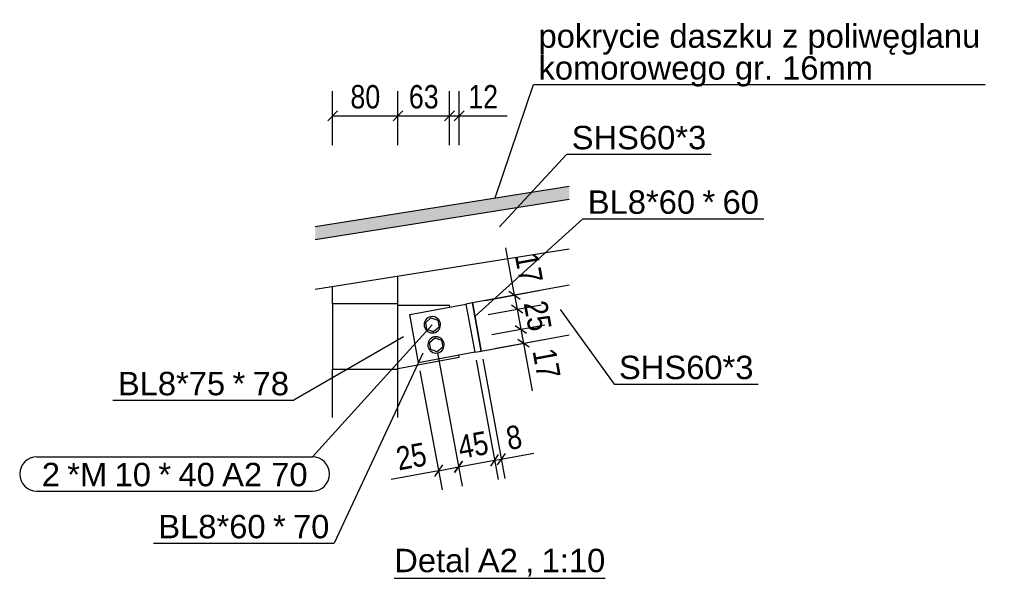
# Model space of a CAD drawing. Header units: millimetres. Extents: x 75 to 96588, y 16 to 10023.
# Tile 21 of 25: x 72150 to 73355, y 45 to 729. Entities that reach past the tile are written whole.
import ezdxf

# ---------------------------------------------------------------- set-up
doc = ezdxf.new("R2010")
doc.units = ezdxf.units.MM
doc.styles.add('Arial', font='ARIAL.TTF', dxfattribs={"height": 0.2})
doc.styles.add('Arial Narrow', font='ARIALN.TTF', dxfattribs={"height": 0.2})

# ---------------------------------------------------------------- blocks, each defined once
blk = doc.blocks.new('Unknown-16 - 80081')
at = {"color": 6}
blk.add_line((72608.2, 45), (72866.5, 45), dxfattribs=at)
at = {"color": 6, "style": 'Arial'}
for s, height, p in [('Detal', 28.65, (72608.2, 52.5)), ('A2', 28.65, (72710.6, 52.5)), ('1:10', 28.65, (72788.6, 52.5)), (',', 28.7, (72768.5, 52.5))]:
    blk.add_text(s, height=height, dxfattribs=at).set_placement(p)
blk = doc.blocks.new('Part-80130 - 80081')
at = {"color": 7}
for p, q in [((72612.8, 379.6), (72675.8, 379.6)), ((72676.2, 377.1), (72675.8, 379.6)), ((72612.8, 301.9), (72687.6, 315.6)), ((72687.6, 315.6), (72687.1, 318.1))]:
    blk.add_line(p, q, dxfattribs=at)
blk = doc.blocks.new('Part-80121 - 80081')
at = {"color": 7}
for p, q in [((72511.6, 459.7), (72822.3, 509.1)), ((72511.6, 399), (72822.3, 448.4))]:
    blk.add_line(p, q, dxfattribs=at)
blk = doc.blocks.new('Part-80122 - 80081')
at = {"color": 7}
for p, q in [((72532.8, 242.1), (72532.8, 300.9)), ((72612.8, 242.1), (72612.8, 300.9))]:
    blk.add_line(p, q, dxfattribs=at)
blk = doc.blocks.new('Part-80131 - 80081')
at = {"color": 7}
for p, q in [((72627.1, 368), (72695.9, 380.7)), ((72637.9, 309), (72627.1, 368)), ((72706.8, 321.7), (72637.9, 309))]:
    blk.add_line(p, q, dxfattribs=at)
blk = doc.blocks.new('Part-80124 - 80081')
at = {"color": 7}
for p, q in [((72822.3, 404), (72703.8, 382.2)), ((72703.8, 382.2), (72714.6, 323.2)), ((72714.6, 323.2), (72822.3, 343))]:
    blk.add_line(p, q, dxfattribs=at)
blk = doc.blocks.new('Part-80128 - 80081')
at = {"color": 7}
for p, q in [((72532.8, 380.9), (72532.8, 300.9)), ((72612.8, 380.9), (72532.8, 380.9)), ((72612.8, 300.9), (72612.8, 380.9)), ((72532.8, 300.9), (72612.8, 300.9))]:
    blk.add_line(p, q, dxfattribs=at)
blk = doc.blocks.new('Bolt-80132 - 80081')
at = {"color": 7}
for p, q in [((72646.7, 358.3), (72653.2, 363.9)), ((72653.2, 363.9), (72661.4, 361)), ((72648.2, 349.7), (72646.7, 358.3)), ((72656.4, 346.9), (72648.2, 349.7)), ((72663, 352.5), (72656.4, 346.9)), ((72661.4, 361), (72663, 352.5)), ((72651.2, 333.7), (72657.8, 339.3)), ((72657.8, 339.3), (72665.9, 336.4)), ((72652.8, 325.2), (72651.2, 333.7)), ((72667.5, 327.9), (72660.9, 322.3)), ((72665.9, 336.4), (72667.5, 327.9)), ((72660.9, 322.3), (72652.8, 325.2))]:
    blk.add_line(p, q, dxfattribs=at)
for centre, start, end in [((72654.8, 355.4), 100.4432, 280.4432), ((72654.8, 355.4), 280.4432, 100.4432), ((72659.3, 330.8), 100.4432, 280.4432), ((72659.3, 330.8), 280.4432, 100.4432)]:
    blk.add_arc(centre, 10, start, end, dxfattribs=at)
blk = doc.blocks.new('Part-80133 - 80081')
at = {"color": 7}
for p, q in [((72703.8, 382.2), (72695.9, 380.7)), ((72695.9, 380.7), (72706.8, 321.7)), ((72714.6, 323.2), (72703.8, 382.2)), ((72706.8, 321.7), (72714.6, 323.2))]:
    blk.add_line(p, q, dxfattribs=at)
blk = doc.blocks.new('Part-80599 - 80081')
blk.add_hatch(color=253).paths.add_polyline_path([(72511.6, 459.7), (72822.3, 509.1), (72822.3, 525.3), (72511.6, 475.9)])
at = {"color": 7}
for p, q in [((72511.6, 475.9), (72822.3, 525.3)), ((72511.6, 459.7), (72822.3, 509.1))]:
    blk.add_line(p, q, dxfattribs=at)
blk = doc.blocks.new('Part-93420 - 80081')
at = {"color": 7}
for p, q in [((72612.8, 380.9), (72612.8, 415.1)), ((72532.8, 380.9), (72532.8, 402.4))]:
    blk.add_line(p, q, dxfattribs=at)
blk = doc.blocks.new('StraightDimension-83015 - 80081')
at = {"color": 174}
for p, q in [((72661.2, 320.9), (72691.2, 157.8)), ((72639.7, 299.2), (72666.7, 153.2)), ((72667.1, 183.8), (72657.5, 169.8)), ((72662.3, 176.8), (72686.9, 181.4)), ((72682.1, 174.4), (72691.7, 188.3)), ((72662.3, 176.8), (72604.3, 166.1)), ((72662.3, 176.8), (72604.3, 166.1))]:
    blk.add_line(p, q, dxfattribs=at)
at = {"color": 30, "style": 'Arial Narrow'}
blk.add_text('25', height=28.63, rotation=10.445, dxfattribs=at).set_placement((72613.7, 177))
blk = doc.blocks.new('StraightDimension-83056 - 80081')
at = {"color": 174}
for p, q in [((72532.8, 575.3), (72532.8, 641.3)), ((72612.8, 575.3), (72612.8, 641.3)), ((72538.8, 617.3), (72526.8, 605.3)), ((72606.8, 605.3), (72618.8, 617.3)), ((72532.8, 611.3), (72612.8, 611.3))]:
    blk.add_line(p, q, dxfattribs=at)
at = {"color": 30, "style": 'Arial Narrow'}
blk.add_text('80', height=28.63, dxfattribs=at).set_placement((72554.6, 620.3))
blk = doc.blocks.new('StraightDimension-82948 - 80081')
at = {"color": 174}
for p, q in [((72727.8, 343.4), (72792.7, 355.4)), ((72756.2, 354.7), (72770.2, 345.1)), ((72763.2, 349.9), (72766.4, 332.7)), ((72731, 326.2), (72795.9, 338.2)), ((72773.4, 327.9), (72759.4, 337.5)), ((72766.4, 332.7), (72777.1, 274.7)), ((72766.4, 332.7), (72777.1, 274.7))]:
    blk.add_line(p, q, dxfattribs=at)
at = {"color": 30, "style": 'Arial Narrow'}
blk.add_text('17', height=28.63, rotation=280.4448, dxfattribs=at).set_placement((72777.3, 323.3))
blk = doc.blocks.new('StraightDimension-83013 - 80081')
at = {"color": 174}
for p, q in [((72716.5, 313.3), (72743.4, 167.4)), ((72708.6, 311.9), (72735.5, 165.9)), ((72726.3, 182.5), (72736, 196.5)), ((72743.8, 198), (72734.2, 184)), ((72739, 191), (72779.1, 198.4)), ((72739, 191), (72779.1, 198.4)), ((72731.1, 189.5), (72739, 191))]:
    blk.add_line(p, q, dxfattribs=at)
at = {"color": 30, "style": 'Arial Narrow'}
blk.add_text('8', height=28.6, rotation=10.445, dxfattribs=at).set_placement((72748.4, 201.9))
blk = doc.blocks.new('StraightDimension-82949 - 80081')
at = {"color": 174}
for p, q in [((72723.3, 368), (72788.2, 380)), ((72765.7, 369.7), (72751.7, 379.3)), ((72758.7, 374.5), (72763.2, 349.9)), ((72727.8, 343.4), (72792.7, 355.4)), ((72756.2, 354.7), (72770.2, 345.1))]:
    blk.add_line(p, q, dxfattribs=at)
at = {"color": 30, "style": 'Arial Narrow'}
blk.add_text('25', height=28.63, rotation=280.4448, dxfattribs=at).set_placement((72766.5, 381.8))
blk = doc.blocks.new('StraightDimension-83014 - 80081')
at = {"color": 174}
for p, q in [((72661.2, 320.9), (72691.2, 157.8)), ((72708.6, 311.9), (72735.5, 165.9)), ((72726.3, 182.5), (72736, 196.5)), ((72691.7, 188.3), (72682.1, 174.4)), ((72686.9, 181.4), (72731.1, 189.5))]:
    blk.add_line(p, q, dxfattribs=at)
at = {"color": 30, "style": 'Arial Narrow'}
blk.add_text('45', height=28.63, rotation=10.445, dxfattribs=at).set_placement((72689.4, 191))
blk = doc.blocks.new('StraightDimension-82950 - 80081')
at = {"color": 174}
for p, q in [((72755.5, 391.7), (72744.8, 449.7)), ((72755.5, 391.7), (72744.8, 449.7)), ((72720.1, 385.2), (72785, 397.2)), ((72748.5, 396.5), (72762.5, 386.9)), ((72755.5, 391.7), (72758.7, 374.5)), ((72723.3, 368), (72788.2, 380)), ((72765.7, 369.7), (72751.7, 379.3))]:
    blk.add_line(p, q, dxfattribs=at)
at = {"color": 30, "style": 'Arial Narrow'}
blk.add_text('17', height=28.63, rotation=280.4448, dxfattribs=at).set_placement((72755.7, 440.3))
blk = doc.blocks.new('StraightDimension-83054 - 80081')
at = {"color": 174}
for p, q in [((72675.8, 575.3), (72675.8, 641.3)), ((72687.6, 575.3), (72687.6, 641.3)), ((72669.8, 605.3), (72681.8, 617.3)), ((72693.6, 617.3), (72681.6, 605.3)), ((72675.8, 611.3), (72687.6, 611.3)), ((72687.6, 611.3), (72746.5, 611.3)), ((72687.6, 611.3), (72746.5, 611.3))]:
    blk.add_line(p, q, dxfattribs=at)
at = {"color": 30, "style": 'Arial Narrow'}
blk.add_text('12', height=28.63, dxfattribs=at).set_placement((72698.8, 620.3))
blk = doc.blocks.new('StraightDimension-83055 - 80081')
at = {"color": 174}
for p, q in [((72612.8, 575.3), (72612.8, 641.3)), ((72675.8, 575.3), (72675.8, 641.3)), ((72618.8, 617.3), (72606.8, 605.3)), ((72669.8, 605.3), (72681.8, 617.3)), ((72612.8, 611.3), (72675.8, 611.3))]:
    blk.add_line(p, q, dxfattribs=at)
at = {"color": 30, "style": 'Arial Narrow'}
blk.add_text('63', height=28.63, dxfattribs=at).set_placement((72626.1, 620.3))
blk = doc.blocks.new('Mark-80603 - 80081')
at = {"color": 136}
for p, q in [((72811.2, 374.2), (72877.2, 282.9)), ((72877.2, 282.9), (73053.7, 282.9))]:
    blk.add_line(p, q, dxfattribs=at)
at = {"color": 30, "style": 'Arial'}
blk.add_text('SHS60*3', height=28.65, dxfattribs=at).set_placement((72883.2, 288.9))
blk = doc.blocks.new('Mark-80606 - 80081')
at = {"color": 136}
for p in [(72619.5, 340.6), (72264, 263.1)]:
    blk.add_line(p, (72485.4, 263.1), dxfattribs=at)
at = {"color": 30, "style": 'Arial'}
for s, height, p in [('BL8*75', 28.65, (72270, 269.1)), ('*', 28.7, (72410.3, 269.1)), ('78', 28.65, (72434.9, 269.1))]:
    blk.add_text(s, height=height, dxfattribs=at).set_placement(p)
blk = doc.blocks.new('Mark-80607 - 80081')
at = {"color": 136}
for p in [(72643.4, 320.6), (72313.5, 88)]:
    blk.add_line(p, (72534.8, 88), dxfattribs=at)
at = {"color": 30, "style": 'Arial'}
for s, height, p in [('BL8*60', 28.65, (72319.5, 94)), ('*', 28.7, (72459.8, 94)), ('70', 28.65, (72484.3, 94))]:
    blk.add_text(s, height=height, dxfattribs=at).set_placement(p)
blk = doc.blocks.new('Mark-80608 - 80081')
at = {"color": 136}
for p, q in [((72706.9, 365.4), (72839.1, 485.3)), ((72839.1, 485.3), (73060.5, 485.3))]:
    blk.add_line(p, q, dxfattribs=at)
at = {"color": 30, "style": 'Arial'}
for s, height, p in [('BL8*60', 28.65, (72845.1, 491.3)), ('*', 28.7, (72985.4, 491.3)), ('60', 28.65, (73010, 491.3))]:
    blk.add_text(s, height=height, dxfattribs=at).set_placement(p)
blk = doc.blocks.new('Mark-82795 - 80081')
at = {"color": 136}
for p, q in [((72737.1, 475.4), (72819.4, 564.3)), ((72819.4, 564.3), (72996, 564.3))]:
    blk.add_line(p, q, dxfattribs=at)
at = {"color": 30, "style": 'Arial'}
blk.add_text('SHS60*3', height=28.65, dxfattribs=at).set_placement((72825.4, 570.3))
blk = doc.blocks.new('Mark-80612 - 80081')
at = {"color": 7}
for p, q in [((72654.8, 355.4), (72508.1, 193.7)), ((72170.9, 193.7), (72508.1, 193.7)), ((72170.9, 151.7), (72508.1, 151.7))]:
    blk.add_line(p, q, dxfattribs=at)
for centre, start, end in [((72170.9, 172.7), 90, 270), ((72508.1, 172.7), 270, 90)]:
    blk.add_arc(centre, 21, start, end, dxfattribs=at)
at = {"color": 30, "style": 'Arial'}
for s, height, p in [('2', 28.7, (72176.9, 157.7)), ('*M', 28.65, (72208.1, 157.7)), ('10', 28.65, (72266, 157.7)), ('*', 28.7, (72319.5, 157.7)), ('40', 28.65, (72344.1, 157.7)), ('A2 70', 28.65, (72397.6, 157.7))]:
    blk.add_text(s, height=height, dxfattribs=at).set_placement(p)
blk = doc.blocks.new('Text-82803 - 80081')
at = {"color": 136}
for p, q in [((72731.8, 510.9), (72778.8, 649.6)), ((72778.8, 649.6), (73331.3, 649.6))]:
    blk.add_line(p, q, dxfattribs=at)
at = {"color": 30, "style": 'Arial'}
for s, p in [('pokrycie daszku z poliwęglanu', (72784.8, 694.6)), ('komorowego gr. 16mm', (72784.8, 655.6))]:
    blk.add_text(s, height=28.652, dxfattribs=at).set_placement(p)

msp = doc.modelspace()

# ---------------------------------------------------------------- block references
for name in ['Text-82803 - 80081', 'StraightDimension-83056 - 80081', 'StraightDimension-83055 - 80081', 'StraightDimension-83054 - 80081', 'Mark-82795 - 80081', 'Part-80599 - 80081', 'Mark-80608 - 80081', 'Part-80121 - 80081', 'StraightDimension-82950 - 80081', 'Part-93420 - 80081', 'Part-80124 - 80081', 'StraightDimension-82949 - 80081', 'Part-80128 - 80081', 'Part-80130 - 80081', 'Part-80131 - 80081', 'Part-80133 - 80081', 'Mark-80603 - 80081', 'Bolt-80132 - 80081', 'Mark-80612 - 80081', 'StraightDimension-82948 - 80081', 'Mark-80606 - 80081', 'Mark-80607 - 80081', 'StraightDimension-83015 - 80081', 'StraightDimension-83014 - 80081', 'StraightDimension-83013 - 80081', 'Part-80122 - 80081', 'Unknown-16 - 80081']:
    msp.add_blockref(name, (0, 0))

doc.saveas('drawing.dxf')
